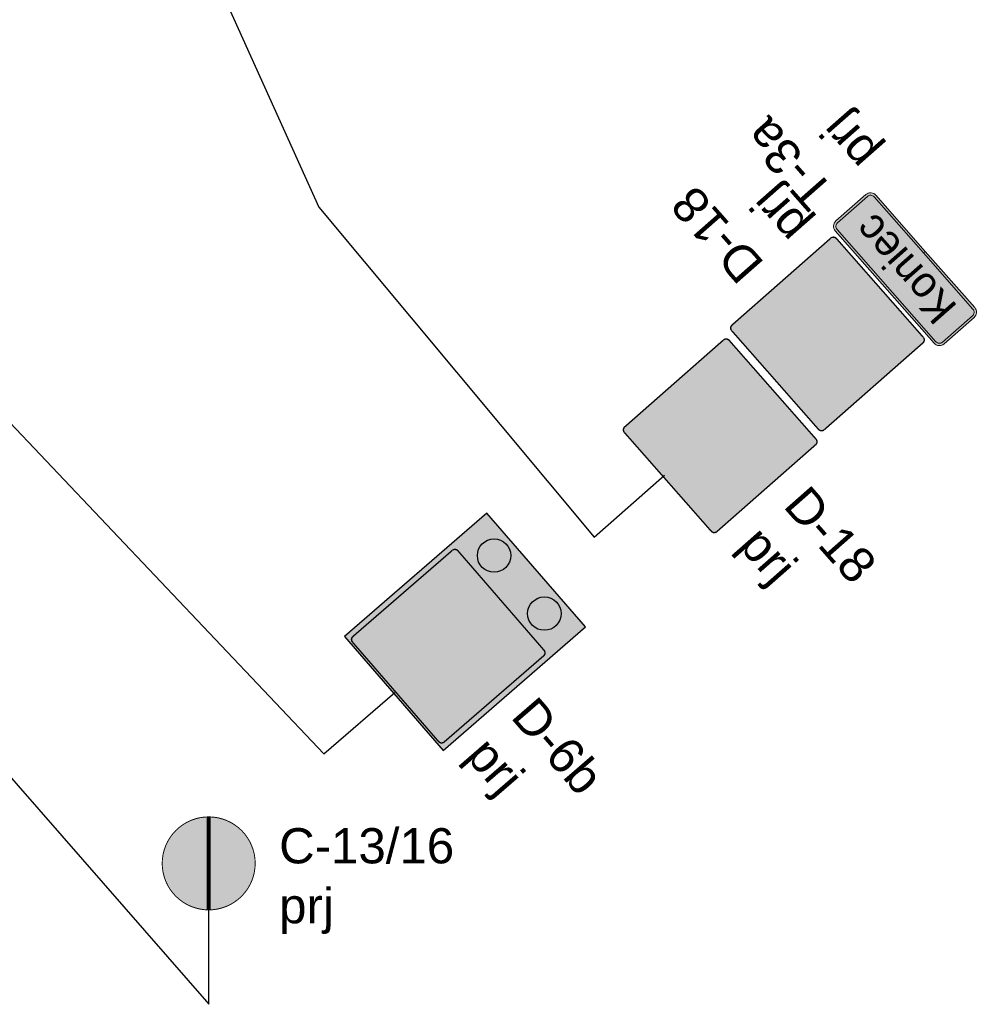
# Model space of a CAD drawing. Header units: metres. Extents: x 7429190 to 7432183, y 5709621 to 5711878.
# Tile 11 of 21: x 7429643 to 7429663, y 5709939 to 5709960. Entities that reach past the tile are written whole.
import ezdxf
from ezdxf.enums import TextEntityAlignment as Align

# ---------------------------------------------------------------- set-up
doc = ezdxf.new("R2010")
doc.units = ezdxf.units.M
for name, color, linetype in [('gaPionowe', 7, 'Continuous'), ('zzz.gaVSDodTekst', 7, 'Continuous'), ('zzz.gaVSDomyslna', 7, 'Continuous'), ('zzz.gaVSNazwa', 7, 'Continuous'), ('zzz.gaVSStan', 7, 'Continuous'), ('zzz.gaVSWielkość', 7, 'Continuous')]:
    doc.layers.add(name, color=color, linetype=linetype)
doc.styles.add('GA-ATR-TEXT', font='arial.ttf', dxfattribs={"width": 0.9})
doc.styles.add('GA-SIGN-TEXT', font='txt')
doc.styles.get("Standard").update_dxf_attribs({"font": 'simplex.shx'})
doc.dimstyles.new('GA-LEADER', dxfattribs={"dimtxt": 1, "dimasz": 1, "dimexe": 1, "dimexo": 1, "dimgap": 1, "dimtad": 1, "dimtxsty": 'Standard', "dimcen": 1, "dimadec": 0, "dimazin": 0, "dimtfac": 1, "dimtmove": 0, "dimatfit": 3, "dimfxl": 1, "dimarcsym": 0})

# ---------------------------------------------------------------- blocks, each defined once
blk = doc.blocks.new('gaVScolumn0')
at = {"color": 0, "linetype": 'ByBlock', "lineweight": -2}
blk.add_line((0, 0), (0, 400), dxfattribs=at)
at = {"color": 7, "style": 'GA-ATR-TEXT', "width": 0.9}
blk.add_attdef('X2', text='', height=150, dxfattribs=at).set_placement((-50, 0), align=Align.BOTTOM_RIGHT)
blk = doc.blocks.new('*U106')
at = {"layer": 'zzz.gaVSDomyslna', "lineweight": 0}
h = blk.add_hatch(color=180, dxfattribs=at)
edge = h.paths.add_edge_path()
edge.add_line((-280, 594), (280, 594))
edge.add_arc((280, 580), 14, -0.0003, 89.9999, ccw=False)
edge.add_line((294, 580), (294, 20))
edge.add_arc((280, 20), 14, -89.9999, -0.0003, ccw=False)
edge.add_line((280, 6), (-280, 6))
edge.add_arc((-280, 20), 14, 180.0002, 269.9998, ccw=False)
edge.add_line((-294, 20), (-294, 580))
edge.add_arc((-280, 580), 14, 89.9999, 180.0002, ccw=False)
blk = doc.blocks.new('*U107')
at = {"layer": 'zzz.gaVSDomyslna', "color": 7, "lineweight": 0, "true_color": 0xffffff, "const_width": 6}
blk.add_lwpolyline([(280, 3), (-280, 3, -0.414214), (-297, 20), (-297, 580, -0.414214), (-280, 597), (280, 597, -0.414214), (297, 580), (297, 20, -0.414214), (280, 3, -1)], format="xyb", dxfattribs=at)
blk = doc.blocks.new('*U108')
at = {"layer": 'zzz.gaVSDomyslna', "lineweight": 0, "true_color": 0xffffff}
blk.add_hatch(color=7, dxfattribs=at).paths.add_polyline_path([(0, 484), (-279.438, 0), (279.438, 0)])
blk = doc.blocks.new('*U109')
at = {"layer": 'zzz.gaVSDomyslna', "lineweight": 0, "true_color": 0x000000}
h = blk.add_hatch(color=18, dxfattribs=at)
h.paths.add_polyline_path([(-79.5794, 292.967, 1), (-54.9938, 292.967, 1)])
h.paths.add_polyline_path([(115.82, 247.451, 1), (83.8914, 247.451, 1)])
h.paths.add_polyline_path([(132.936, 217.086), (99.8559, 229.491), (75.0461, 173.669), (41.708, 140.33), (49.461, 123.274), (87.451, 161.264), (93.3838, 172.59), (99.8559, 124.049), (68.8437, 80.6318), (48.079, 18.3377), (25.0221, 15.4556), (25.0221, 7.7679), (65.9057, 0), (87.451, 68.2269), (113.492, 100.186), (160.368, 18.1535), (145.394, 6.079), (145.394, 0), (161.88, 0), (189.613, 15.8471), (137.989, 114.401), (139.659, 119.408), (132.936, 148.859), (132.936, 186.073), (149.475, 164.365), (149.475, 108.543), (166.015, 117.846), (166.015, 173.669)])
h.paths.add_polyline_path([(-40.9448, 257.845), (-52.6523, 281.26), (-65.1274, 276.269), (-111.51, 210.561, 0.332576), (-121.062, 203.368), (-133.648, 159.802, 25.9615), (-127.653, 158.071), (-125.318, 166.154), (-78.1934, 125.605, 1.10824), (-54.9171, 116.969), (-49.6288, 116.969), (-48.7146, 113.312), (-65.0654, 101.896), (-65.0654, 97.9872), (-45.9036, 99.7001, 2.33227), (-29.4758, 156.112), (-36.6125, 167.641), (-24.7345, 209.214)])
h.paths.add_polyline_path([(-57.2334, 214.832), (-98.9897, 185.603), (-119.7, 185.603), (-115.07, 201.628, -0.304217), (-111.887, 204.321), (-101.874, 204.321), (-67.847, 244.02)], flags=16)
h.paths.add_polyline_path([(-53.7138, 194), (-55.3931, 185.603), (-72.0866, 185.603)], flags=16)
h.paths.add_polyline_path([(-56.641, 179.364), (-60.4572, 160.283), (-59.1659, 155.117), (-60.9807, 149.394), (-74.8557, 179.364)], flags=16)
h.paths.add_polyline_path([(-93.0603, 179.364), (-76.6255, 144.303), (-83.0747, 138.036), (-123.414, 172.747), (-121.502, 179.364)], flags=16)
h.paths.add_polyline_path([(-38.9298, 159.53), (-34.781, 152.828, 0.0221974), (-37.5894, 150.577), (-39.0565, 159.087)], flags=16)
h.paths.add_polyline_path([(-38.8999, 100.326), (-29.0768, 101.204), (-31.7949, 116.969), (-16.2481, 116.969, 1.76317), (-11.0361, 126.325), (-26.1801, 150.789, -2.17872)], flags=16)
h.paths.add_polyline_path([(-31.4853, 147.504), (-16.4449, 123.208), (-32.8706, 123.208), (-36.3007, 143.103, -0.0476353)], flags=16)
h.paths.add_polyline_path([(-56.2802, 143.574), (-51.1887, 123.208), (-54.9171, 123.208, 0.191903), (-60.374, 130.663)], flags=16)
h.paths.add_polyline_path([(-64.4881, 138.332), (-66.3216, 132.549, 0.167013), (-74.1237, 130.334), (-78.5661, 134.157)], flags=16)
h.paths.add_polyline_path([(-135.386, 153.787), (-143.371, 126.146, 3.73205), (-137.376, 124.414), (-129.391, 152.055, -21.9545)], flags=16)
h.paths.add_polyline_path([(55, 62.9538), (-221.25, 62.9538), (-232.5, 47.9538), (50, 47.9538)])
h.paths.add_polyline_path([(127.5, 62.9538), (96.5625, 62.9538), (91.875, 47.9538), (135, 47.9538)], flags=17)
h.paths.add_polyline_path([(221.25, 62.9538), (174.375, 62.9538), (183.75, 47.9538), (232.5, 47.9538)])
blk = doc.blocks.new('*U111')
at = {"layer": 'zzz.gaVSDomyslna', "color": 7, "true_color": 0xffffff}
for name, p in [('*U107', (0, 0)), ('*U108', (0, 96))]:
    blk.add_blockref(name, p, dxfattribs=at)
at = {"layer": 'zzz.gaVSDomyslna', "color": 180}
blk.add_blockref('*U106', (0, 0), dxfattribs=at)
at = {"layer": 'zzz.gaVSDomyslna', "color": 18, "true_color": 0x000000}
blk.add_blockref('*U109', (0, 102.0462), dxfattribs=at)
blk = doc.blocks.new('*U105')
at = {"layer": 'zzz.gaVSDomyslna'}
blk.add_blockref('*U111', (0, 0), dxfattribs=at)
at = {"layer": 'zzz.gaVSDodTekst', "flags": 1}
blk.add_attdef('Addtext', text='', height=1, dxfattribs=at).set_placement((0, 0), align=Align.MIDDLE_LEFT)
at = {"layer": 'zzz.gaVSDomyslna', "flags": 1}
for tag in ['Width', 'Height', 'Position', 'Route', 'ItemNo', 'ID']:
    blk.add_attdef(tag, text='', height=1, dxfattribs=at).set_placement((0, 0), align=Align.MIDDLE_LEFT)
at = {"layer": 'zzz.gaVSNazwa', "style": 'GA-ATR-TEXT'}
blk.add_attdef('Name', text='', height=150, dxfattribs=at).set_placement((400, 375), align=Align.MIDDLE_LEFT)
at = {"layer": 'zzz.gaVSStan', "style": 'GA-ATR-TEXT'}
blk.add_attdef('State', text='', height=150, dxfattribs=at).set_placement((400, 120), align=Align.MIDDLE_LEFT)
at = {"layer": 'zzz.gaVSWielkość', "flags": 1}
blk.add_attdef('Size', text='', height=1, dxfattribs=at).set_placement((0, 0), align=Align.MIDDLE_LEFT)
blk = doc.blocks.new('*U230')
at = {"layer": 'zzz.gaVSDomyslna', "lineweight": 0}
blk.add_hatch(color=180, dxfattribs=at).paths.add_polyline_path([(-400, 400, 1), (400, 400, 1)])
blk = doc.blocks.new('*U231')
at = {"layer": 'zzz.gaVSDomyslna', "color": 7, "lineweight": 0, "true_color": 0xffffff, "const_width": 8}
blk.add_lwpolyline([(0, 796, 1), (0, 4, 1), (0, 796, 1.17474)], format="xyb", dxfattribs=at)
blk = doc.blocks.new('*U232')
at = {"layer": 'zzz.gaVSDomyslna', "lineweight": 0, "true_color": 0xffffff}
h = blk.add_hatch(color=7, dxfattribs=at)
h.paths.add_polyline_path([(68.7298, 120), (80.3852, 120, 3.31928), (150.279, 245.471), (101.889, 323.64), (113.417, 360), (160, 360), (160, 400), (39.4574, 400, 0.843718), (36.4063, 381.198), (93.1592, 362.28), (86.0947, 340), (-138.924, 340), (-124.106, 391.293, -0.334944), (-112.567, 400), (-80, 400), (-80, 420), (-112.567, 420, 0.333495), (-143.292, 396.942), (-183.634, 257.298, 25.9615), (-164.42, 251.747), (-156.934, 277.658), (-5.88005, 147.681, 1.10824)])
h.paths.add_polyline_path([(68.7298, 140, 0.191903), (51.2382, 163.896), (93.9215, 298.513), (133.274, 234.943, 0.219028), (80.3852, 140)], flags=16)
h.paths.add_polyline_path([(32.1735, 169.941, 0.167013), (7.16478, 162.841), (-150.83, 298.79), (-144.702, 320), (79.7533, 320)], flags=16)
h.paths.add_polyline_path([(100.455, 120), (192.679, 120, 1.76317), (209.386, 149.991), (160.843, 228.405, -3.23686)], flags=16)
h.paths.add_polyline_path([(100.455, 140, -0.211684), (143.838, 217.878), (192.048, 140)], flags=16)
h.paths.add_polyline_path([(-189.204, 238.016), (-214.8, 149.415, 3.73205), (-195.586, 143.865), (-169.99, 232.466, -21.9545)], flags=16)
blk = doc.blocks.new('*U233')
at = {"layer": 'zzz.gaVSDomyslna', "lineweight": 0, "true_color": 0xffffff}
h = blk.add_hatch(color=7, dxfattribs=at)
h.paths.add_polyline_path([(-101.25, 517.5, 1), (-33.75, 517.5, 1)])
h.paths.add_polyline_path([(174.375, 298.125, 1), (230.625, 298.125, 1)], flags=17)
h.paths.add_polyline_path([(-25.0187, 384.179), (68.3868, 243.19), (76.6325, 249.603), (118.259, 225.538), (148.976, 235.904), (122.485, 129.941), (133.136, 127.544), (102.969, 6.87773), (129.764, 4.48537), (168.75, 120), (218.529, 31.5037), (233.422, 30.2005), (246.316, 59.2105), (232.906, 60.8867), (203.162, 137.647), (219.477, 202.909), (248.412, 146.605), (271.047, 155.407), (217.347, 262.806), (168.75, 270.703), (119.62, 249.209), (85.5204, 267.964), (-10.2857, 438.286), (-56.25, 475.312), (-87.3134, 476.866), (-158.4, 446.4), (-180, 360), (-196.44, 228.483), (-180.251, 227.269), (-154.512, 326.25), (-161.476, 237.111), (-155.15, 236.636), (-176.029, 0), (-137.25, 0), (-98.2895, 222.632), (-41.625, 33.75), (-5.82589, 33.75), (11.3704, 72.2698), (-8.63724, 80.8445), (-42.0833, 286.667)])
blk = doc.blocks.new('*U234')
at = {"layer": 'zzz.gaVSDomyslna', "lineweight": 0}
blk.add_hatch(color=180, dxfattribs=at).paths.add_polyline_path([(-400, 400, 1), (400, 400, 1)])
blk = doc.blocks.new('*U235')
at = {"layer": 'zzz.gaVSDomyslna', "color": 7, "lineweight": 0, "true_color": 0xffffff, "const_width": 8}
blk.add_lwpolyline([(0, 796, 1), (0, 4, 1), (0, 796, 1.17474)], format="xyb", dxfattribs=at)
blk = doc.blocks.new('*U236')
at = {"layer": 'zzz.gaVSDomyslna', "lineweight": 0, "true_color": 0xffffff}
h = blk.add_hatch(color=7, dxfattribs=at)
h.paths.add_polyline_path([(68.7298, 120), (80.3852, 120, 3.31928), (150.279, 245.471), (101.889, 323.64), (113.417, 360), (160, 360), (160, 400), (39.4574, 400, 0.843718), (36.4063, 381.198), (93.1592, 362.28), (86.0947, 340), (-138.924, 340), (-124.106, 391.293, -0.334944), (-112.567, 400), (-80, 400), (-80, 420), (-112.567, 420, 0.333495), (-143.292, 396.942), (-183.634, 257.298, 25.9615), (-164.42, 251.747), (-156.934, 277.658), (-5.88005, 147.681, 1.10824)])
h.paths.add_polyline_path([(68.7298, 140, 0.191903), (51.2382, 163.896), (93.9215, 298.513), (133.274, 234.943, 0.219028), (80.3852, 140)], flags=16)
h.paths.add_polyline_path([(32.1735, 169.941, 0.167013), (7.16478, 162.841), (-150.83, 298.79), (-144.702, 320), (79.7533, 320)], flags=16)
h.paths.add_polyline_path([(100.455, 120), (192.679, 120, 1.76317), (209.386, 149.991), (160.843, 228.405, -3.23686)], flags=16)
h.paths.add_polyline_path([(100.455, 140, -0.211684), (143.838, 217.878), (192.048, 140)], flags=16)
h.paths.add_polyline_path([(-189.204, 238.016), (-214.8, 149.415, 3.73205), (-195.586, 143.865), (-169.99, 232.466, -21.9545)], flags=16)
blk = doc.blocks.new('*U237')
at = {"layer": 'zzz.gaVSDomyslna', "lineweight": 0, "true_color": 0xffffff}
h = blk.add_hatch(color=7, dxfattribs=at)
h.paths.add_polyline_path([(-101.25, 517.5, 1), (-33.75, 517.5, 1)])
h.paths.add_polyline_path([(174.375, 298.125, 1), (230.625, 298.125, 1)], flags=17)
h.paths.add_polyline_path([(-25.0187, 384.179), (68.3868, 243.19), (76.6325, 249.603), (118.259, 225.538), (148.976, 235.904), (122.485, 129.941), (133.136, 127.544), (102.969, 6.87773), (129.764, 4.48537), (168.75, 120), (218.529, 31.5037), (233.422, 30.2005), (246.316, 59.2105), (232.906, 60.8867), (203.162, 137.647), (219.477, 202.909), (248.412, 146.605), (271.047, 155.407), (217.347, 262.806), (168.75, 270.703), (119.62, 249.209), (85.5204, 267.964), (-10.2857, 438.286), (-56.25, 475.312), (-87.3134, 476.866), (-158.4, 446.4), (-180, 360), (-196.44, 228.483), (-180.251, 227.269), (-154.512, 326.25), (-161.476, 237.111), (-155.15, 236.636), (-176.029, 0), (-137.25, 0), (-98.2895, 222.632), (-41.625, 33.75), (-5.82589, 33.75), (11.3704, 72.2698), (-8.63724, 80.8445), (-42.0833, 286.667)])
blk = doc.blocks.new('*U238')
at = {"layer": 'zzz.gaVSDomyslna', "color": 7, "true_color": 0xffffff, "const_width": 16}
blk.add_lwpolyline([(0, 398), (0, 2)], dxfattribs=at)
blk.add_lwpolyline([(0, 398), (0, 2)], dxfattribs=at)
at = {"layer": 'zzz.gaVSDomyslna', "color": 180, "xscale": 0.5, "yscale": 0.5}
for name in ['*U230', '*U234']:
    blk.add_blockref(name, (0, 0), dxfattribs=at)
at = {"layer": 'zzz.gaVSDomyslna', "color": 7, "true_color": 0xffffff}
for name, p, xscale, yscale in [('*U231', (0, 0), 0.5, 0.5), ('*U235', (0, 0), 0.5, 0.5), ('*U233', (88, 120), 0.3, 0.3), ('*U237', (88, 120), 0.3, 0.3), ('*U232', (-100, 152), 0.225, 0.225), ('*U236', (-100, 152), 0.225, 0.225)]:
    blk.add_blockref(name, p, dxfattribs=dict(at, xscale=xscale, yscale=yscale))
blk = doc.blocks.new('*U229')
at = {"layer": 'zzz.gaVSDomyslna'}
blk.add_blockref('*U238', (0, 0), dxfattribs=at)
at = {"layer": 'zzz.gaVSDodTekst', "flags": 1}
blk.add_attdef('Addtext', text='', height=1, dxfattribs=at).set_placement((0, 0), align=Align.MIDDLE_LEFT)
at = {"layer": 'zzz.gaVSDomyslna', "flags": 1}
for tag in ['Width', 'Height', 'Position', 'Route', 'ItemNo', 'ID']:
    blk.add_attdef(tag, text='', height=1, dxfattribs=at).set_placement((0, 0), align=Align.MIDDLE_LEFT)
at = {"layer": 'zzz.gaVSNazwa', "style": 'GA-ATR-TEXT'}
blk.add_attdef('Name', text='', height=150, dxfattribs=at).set_placement((300, 275), align=Align.MIDDLE_LEFT)
at = {"layer": 'zzz.gaVSStan', "style": 'GA-ATR-TEXT'}
blk.add_attdef('State', text='', height=150, dxfattribs=at).set_placement((300, 20), align=Align.MIDDLE_LEFT)
at = {"layer": 'zzz.gaVSWielkość', "flags": 1}
blk.add_attdef('Size', text='', height=1, dxfattribs=at).set_placement((0, 0), align=Align.MIDDLE_LEFT)
blk = doc.blocks.new('aktywka')
h = blk.add_hatch(color=254)
h.dxf.hatch_style = 1
h.paths.add_polyline_path([(7430548.846, 5711907.162), (7430545.637, 5711907.162), (7430545.637, 5711903.149), (7430548.846, 5711903.149)])
h = blk.add_hatch(color=40)
h.dxf.hatch_style = 1
edge = h.paths.add_edge_path()
edge.add_arc((7430546.423, 5711906.687), 0.356, 0, 360)
h = blk.add_hatch(color=40)
h.dxf.hatch_style = 1
edge = h.paths.add_edge_path()
edge.add_arc((7430548.058, 5711906.687), 0.356, 0, 360)
at = {"color": 254, "flags": 128}
blk.add_lwpolyline([(7430548.846, 5711907.162), (7430545.637, 5711907.162), (7430545.637, 5711903.149), (7430548.846, 5711903.149)], close=True, dxfattribs=at)
at = {"color": 40}
for centre in [(7430546.423, 5711906.687), (7430548.058, 5711906.687)]:
    blk.add_circle(centre, 0.356, dxfattribs=at)
at = {"oblique": 0, "width": 1, "flags": 1}
for tag in ['Addtext', 'Width', 'Size', 'Height', 'Position', 'Route', 'ItemNo']:
    blk.add_attdef(tag, text='', height=0.005, rotation=0, dxfattribs=at).set_placement((7430547.242, 5711903.263), align=Align.MIDDLE_LEFT)
blk = doc.blocks.new('*U80')
at = {"layer": 'zzz.gaVSDomyslna', "lineweight": 0}
h = blk.add_hatch(color=180, dxfattribs=at)
edge = h.paths.add_edge_path()
edge.add_line((-280, 594), (280, 594))
edge.add_arc((280, 580), 14, -0.0003, 89.9999, ccw=False)
edge.add_line((294, 580), (294, 20))
edge.add_arc((280, 20), 14, -89.9999, -0.0003, ccw=False)
edge.add_line((280, 6), (-280, 6))
edge.add_arc((-280, 20), 14, 180.0002, 269.9998, ccw=False)
edge.add_line((-294, 20), (-294, 580))
edge.add_arc((-280, 580), 14, 89.9999, 180.0002, ccw=False)
blk = doc.blocks.new('*U81')
at = {"layer": 'zzz.gaVSDomyslna', "color": 7, "lineweight": 0, "true_color": 0xffffff, "const_width": 6}
blk.add_lwpolyline([(280, 3), (-280, 3, -0.414214), (-297, 20), (-297, 580, -0.414214), (-280, 597), (280, 597, -0.414214), (297, 580), (297, 20, -0.414214), (280, 3, -1)], format="xyb", dxfattribs=at)
blk = doc.blocks.new('*U82')
at = {"layer": 'zzz.gaVSDomyslna', "lineweight": 0, "true_color": 0xffffff}
h = blk.add_hatch(color=7, dxfattribs=at)
h.paths.add_polyline_path([(168.75, 362.5, 0.414214), (86.25, 445), (-150, 445), (-150, 0), (-67.5, 0), (-67.5, 130), (86.25, 130, 0.414214), (168.75, 212.5)])
h.paths.add_polyline_path([(86.25, 219.531), (80, 212.5), (-67.5, 212.5), (-67.5, 362.5), (75, 362.5), (86.25, 349.375)], flags=16)
blk = doc.blocks.new('*U84')
at = {"layer": 'zzz.gaVSDomyslna', "color": 7, "true_color": 0xffffff}
for name, p in [('*U81', (0, 0)), ('*U82', (0, 80))]:
    blk.add_blockref(name, p, dxfattribs=at)
at = {"layer": 'zzz.gaVSDomyslna', "color": 180}
blk.add_blockref('*U80', (0, 0), dxfattribs=at)
blk = doc.blocks.new('*U79')
at = {"layer": 'zzz.gaVSDomyslna'}
blk.add_blockref('*U84', (0, 0), dxfattribs=at)
at = {"layer": 'zzz.gaVSDodTekst', "flags": 1}
blk.add_attdef('Addtext', text='', height=1, dxfattribs=at).set_placement((0, 0), align=Align.MIDDLE_LEFT)
at = {"layer": 'zzz.gaVSDomyslna', "flags": 1}
for tag in ['Width', 'Height', 'Position', 'Route', 'ItemNo', 'ID']:
    blk.add_attdef(tag, text='', height=1, dxfattribs=at).set_placement((0, 0), align=Align.MIDDLE_LEFT)
at = {"layer": 'zzz.gaVSNazwa', "style": 'GA-ATR-TEXT'}
blk.add_attdef('Name', text='', height=150, dxfattribs=at).set_placement((400, 375), align=Align.MIDDLE_LEFT)
at = {"layer": 'zzz.gaVSStan', "style": 'GA-ATR-TEXT'}
blk.add_attdef('State', text='', height=150, dxfattribs=at).set_placement((400, 120), align=Align.MIDDLE_LEFT)
at = {"layer": 'zzz.gaVSWielkość', "flags": 1}
blk.add_attdef('Size', text='', height=1, dxfattribs=at).set_placement((0, 0), align=Align.MIDDLE_LEFT)
blk = doc.blocks.new('*U448')
at = {"layer": 'zzz.gaVSDomyslna', "lineweight": 0}
h = blk.add_hatch(color=180, dxfattribs=at)
edge = h.paths.add_edge_path()
edge.add_line((-280, 594), (280, 594))
edge.add_arc((280, 580), 14, -0.0003, 89.9999, ccw=False)
edge.add_line((294, 580), (294, 20))
edge.add_arc((280, 20), 14, -89.9999, -0.0003, ccw=False)
edge.add_line((280, 6), (-280, 6))
edge.add_arc((-280, 20), 14, 180.0002, 269.9998, ccw=False)
edge.add_line((-294, 20), (-294, 580))
edge.add_arc((-280, 580), 14, 89.9999, 180.0002, ccw=False)
blk = doc.blocks.new('*U449')
at = {"layer": 'zzz.gaVSDomyslna', "color": 7, "lineweight": 0, "true_color": 0xffffff, "const_width": 6}
blk.add_lwpolyline([(280, 3), (-280, 3, -0.414214), (-297, 20), (-297, 580, -0.414214), (-280, 597), (280, 597, -0.414214), (297, 580), (297, 20, -0.414214), (280, 3, -1)], format="xyb", dxfattribs=at)
blk = doc.blocks.new('*U450')
at = {"layer": 'zzz.gaVSDomyslna', "lineweight": 0, "true_color": 0xffffff}
h = blk.add_hatch(color=7, dxfattribs=at)
h.paths.add_polyline_path([(168.75, 362.5, 0.414214), (86.25, 445), (-150, 445), (-150, 0), (-67.5, 0), (-67.5, 130), (86.25, 130, 0.414214), (168.75, 212.5)])
h.paths.add_polyline_path([(86.25, 219.531), (80, 212.5), (-67.5, 212.5), (-67.5, 362.5), (75, 362.5), (86.25, 349.375)], flags=16)
blk = doc.blocks.new('*U452')
at = {"layer": 'zzz.gaVSDomyslna', "color": 7, "true_color": 0xffffff}
for name, p in [('*U449', (0, 0)), ('*U450', (0, 80))]:
    blk.add_blockref(name, p, dxfattribs=at)
at = {"layer": 'zzz.gaVSDomyslna', "color": 180}
blk.add_blockref('*U448', (0, 0), dxfattribs=at)
blk = doc.blocks.new('*U447')
at = {"layer": 'zzz.gaVSDomyslna'}
blk.add_blockref('*U452', (0, 0), dxfattribs=at)
at = {"layer": 'zzz.gaVSDodTekst', "flags": 1}
blk.add_attdef('Addtext', text='', height=1, dxfattribs=at).set_placement((0, 0), align=Align.MIDDLE_LEFT)
at = {"layer": 'zzz.gaVSDomyslna', "flags": 1}
for tag in ['Width', 'Height', 'Position', 'Route', 'ItemNo', 'ID']:
    blk.add_attdef(tag, text='', height=1, dxfattribs=at).set_placement((0, 0), align=Align.MIDDLE_LEFT)
at = {"layer": 'zzz.gaVSNazwa', "style": 'GA-ATR-TEXT'}
blk.add_attdef('Name', text='', height=150, dxfattribs=at).set_placement((400, 375), align=Align.MIDDLE_LEFT)
at = {"layer": 'zzz.gaVSStan', "style": 'GA-ATR-TEXT'}
blk.add_attdef('State', text='', height=150, dxfattribs=at).set_placement((400, 120), align=Align.MIDDLE_LEFT)
at = {"layer": 'zzz.gaVSWielkość', "flags": 1}
blk.add_attdef('Size', text='', height=1, dxfattribs=at).set_placement((0, 0), align=Align.MIDDLE_LEFT)
blk = doc.blocks.new('*U455')
at = {"layer": 'zzz.gaVSDomyslna', "true_color": 0xffffff}
h = blk.add_hatch(color=7, dxfattribs=at)
edge = h.paths.add_edge_path()
edge.add_line((0, 0), (-318.47, 0))
edge.add_arc((-318.47, 30), 30, 179.99996, 270.00004, ccw=False)
edge.add_line((-348.47, 30), (-348.47, 200))
edge.add_arc((-318.47, 200), 30, 89.99996, 180.00004, ccw=False)
edge.add_line((-318.47, 230), (318.47, 230))
edge.add_arc((318.47, 200), 30, -0.00004, 90.00004, ccw=False)
edge.add_line((348.47, 200), (348.47, 30))
edge.add_arc((318.47, 30), 30, -90.00004, 0.00004, ccw=False)
edge.add_line((318.47, 0), (0, 0))
at = {"layer": 'zzz.gaVSDomyslna', "true_color": 0x000000}
h = blk.add_hatch(color=18, dxfattribs=at)
edge = h.paths.add_edge_path()
edge.add_line((0, 0), (0, 10))
edge.add_line((0, 10), (318.47, 10))
edge.add_arc((318.47, 30), 20, 269.99996, 360.00004)
edge.add_line((338.47, 30), (338.47, 200))
edge.add_arc((318.47, 200), 20, 359.99996, 450.00004)
edge.add_line((318.47, 220), (-318.47, 220))
edge.add_arc((-318.47, 200), 20, 89.99996, 180.00004)
edge.add_line((-338.47, 200), (-338.47, 30))
edge.add_arc((-318.47, 30), 20, 179.99996, 270.00004)
edge.add_line((-318.47, 10), (0, 10))
edge.add_line((0, 10), (0, 0))
edge.add_line((0, 0), (-318.47, 0))
edge.add_arc((-318.47, 30), 30, 179.99996, 270.00004, ccw=False)
edge.add_line((-348.47, 30), (-348.47, 200))
edge.add_arc((-318.47, 200), 30, 89.99996, 180.00004, ccw=False)
edge.add_line((-318.47, 230), (318.47, 230))
edge.add_arc((318.47, 200), 30, -0.00004, 90.00004, ccw=False)
edge.add_line((348.47, 200), (348.47, 30))
edge.add_arc((318.47, 30), 30, -90.00004, 0.00004, ccw=False)
edge.add_line((318.47, 0), (0, 0))
at = {"layer": 'zzz.gaVSDomyslna', "color": 7, "lineweight": 0, "true_color": 0xffffff}
blk.add_lwpolyline([(0, 0), (-318.47, 0, -0.414214), (-348.47, 30), (-348.47, 200, -0.414214), (-318.47, 230), (318.47, 230, -0.414214), (348.47, 200), (348.47, 30, -0.414214), (318.47, 0), (0, 0)], format="xyb", close=True, dxfattribs=at)
at = {"layer": 'zzz.gaVSDomyslna', "color": 18, "lineweight": 0, "true_color": 0x000000}
blk.add_lwpolyline([(0, 0), (0, 10), (318.47, 10, 0.414214), (338.47, 30), (338.47, 200, 0.414214), (318.47, 220), (-318.47, 220, 0.414214), (-338.47, 200), (-338.47, 30, 0.414214), (-318.47, 10), (0, 10), (0, 0), (-318.47, 0, -0.414214), (-348.47, 30), (-348.47, 200, -0.414214), (-318.47, 230), (318.47, 230, -0.414214), (348.47, 200), (348.47, 30, -0.414214), (318.47, 0), (0, 0)], format="xyb", close=True, dxfattribs=at)
blk = doc.blocks.new('*U454')
at = {"layer": 'zzz.gaVSDomyslna', "color": 18, "true_color": 0x000000, "style": 'GA-SIGN-TEXT'}
blk.add_text('Koniec', height=132, dxfattribs=at).set_placement((0, 49), align=Align.CENTER)
blk = doc.blocks.new('*U453')
at = {"layer": 'zzz.gaVSDomyslna'}
for name in ['*U455', '*U454']:
    blk.add_blockref(name, (0, 0), dxfattribs=at)
at = {"layer": 'zzz.gaVSDodTekst', "flags": 1}
blk.add_attdef('Addtext', text='', height=1, dxfattribs=at).set_placement((0, 0), align=Align.MIDDLE_LEFT)
at = {"layer": 'zzz.gaVSDomyslna', "flags": 1}
for tag in ['Width', 'Height', 'Position', 'Route', 'ItemNo', 'ID']:
    blk.add_attdef(tag, text='', height=1, dxfattribs=at).set_placement((0, 0), align=Align.MIDDLE_LEFT)
at = {"layer": 'zzz.gaVSNazwa', "style": 'GA-ATR-TEXT'}
blk.add_attdef('Name', text='', height=150, dxfattribs=at).set_placement((448.47, 190), align=Align.MIDDLE_LEFT)
at = {"layer": 'zzz.gaVSStan', "style": 'GA-ATR-TEXT'}
blk.add_attdef('State', text='', height=150, dxfattribs=at).set_placement((448.47, -65), align=Align.MIDDLE_LEFT)
at = {"layer": 'zzz.gaVSWielkość', "flags": 1}
blk.add_attdef('Size', text='', height=1, dxfattribs=at).set_placement((0, 0), align=Align.MIDDLE_LEFT)

msp = doc.modelspace()

# ---------------------------------------------------------------- block references
at = {"layer": 'gaPionowe', "xscale": 0.005, "yscale": 0.005}
for name, p, rotation, values in [('*U453', (7429661.808, 5709955.254), 131.3360434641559, {'Name': 'T-3a', 'State': 'prj'}), ('*U447', (7429660.852, 5709954.487), 131.3360434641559, {'Name': 'D-18', 'State': 'prj'}), ('*U79', (7429656.315, 5709950.338), 311.3360434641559, {'Name': 'D-18', 'State': 'prj'}), ('*U105', (7429650.517, 5709945.868), 310.8898937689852, {'Name': 'D-6b', 'State': 'prj'}), ('*U229', (7429646.55, 5709941.226), 359.9997895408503, {'Name': 'C-13/16', 'State': 'prj'})]:
    msp.add_blockref(name, p, dxfattribs=dict(at, rotation=rotation)).add_auto_attribs(values)
for p, rotation in [((7429654.755, 5709949.173), 311.3360434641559), ((7429649.005, 5709944.558), 310.8901042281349)]:
    msp.add_blockref('gaVScolumn0', p, dxfattribs=dict(at, rotation=rotation))
at = {"layer": 'gaPionowe', "rotation": 310.9203899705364}
msp.add_blockref('aktywka', (-1753461.113, 7583266.743), dxfattribs=at)
at = {"layer": 'gaPionowe', "xscale": 0.005, "yscale": 0.005}
msp.add_blockref('gaVScolumn0', (7429646.55, 5709939.226), dxfattribs=at)

# ---------------------------------------------------------------- leaders
at = {"layer": 'gaPionowe'}
for points in [[(7429642.906, 5709969.467), (7429648.894, 5709956.196), (7429654.755, 5709949.173)], [(7429632.206, 5709959.585), (7429634.963, 5709959.338), (7429649.005, 5709944.558)], [(7429634.11, 5709952.105), (7429634.11, 5709953.484), (7429646.55, 5709939.226)]]:
    msp.add_leader(points, dimstyle='GA-LEADER', override={"dimasz": 0.3}, dxfattribs=at)

doc.saveas('drawing.dxf')
